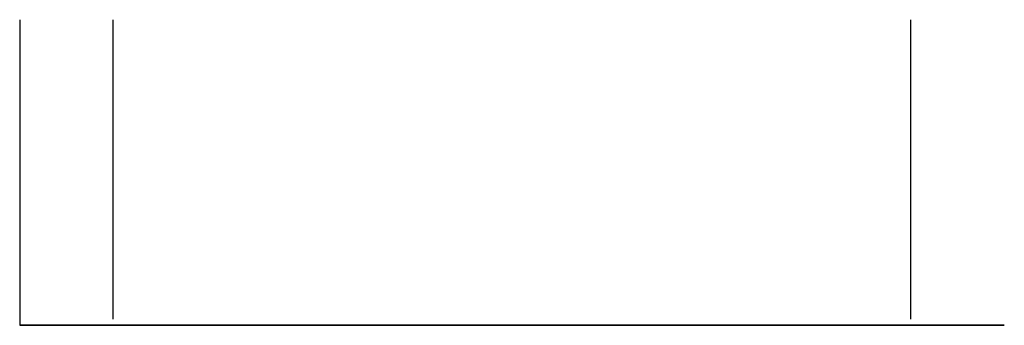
# Model space of a CAD drawing. Header units: millimetres. Extents: x 0 to 790, y 0 to 245.
import ezdxf

# ---------------------------------------------------------------- set-up
doc = ezdxf.new("R2010")
doc.units = ezdxf.units.MM
doc.layers.add('Plant box - Two tier - Ferm Living', color=7, linetype='Continuous', true_color=0x000000)

msp = doc.modelspace()

# ---------------------------------------------------------------- linework, layer by layer
at = {"layer": 'Plant box - Two tier - Ferm Living'}
for p, q in [((0.3485375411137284, 1.148805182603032e-13, 159.4999999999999), (0.3485375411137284, 245, 159.5000000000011)), ((75.00000000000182, 5.000000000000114, 4.999999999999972), (75.00000000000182, 245, 4.999999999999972)), ((715.000000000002, 5.000000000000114, 4.999999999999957), (715.000000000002, 245, 4.999999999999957))]:
    msp.add_line(p, q, dxfattribs=at)
at = {"layer": 'Plant box - Two tier - Ferm Living', "extrusion": (0, 1, 0)}
msp.add_lwpolyline([(-15.00000000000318, 4.999999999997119), (-775.0000000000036, 4.999999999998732, -0.4142135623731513), (-790.0000000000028, 20.0000000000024), (-790.0000000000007, 659.8458128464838, -0.4142135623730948), (-775.0000000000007, 674.8458128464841), (-15.00000000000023, 674.8458128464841, -0.4142135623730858), (-2.025046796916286e-13, 659.8458128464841), (-5.002220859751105e-12, 19.99999999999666, -0.4142135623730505)], format="xyb", close=True, dxfattribs=at)
msp.add_lwpolyline([(-15.00000000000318, 4.999999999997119), (-775.0000000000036, 4.999999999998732, -0.4142135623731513), (-790.0000000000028, 20.0000000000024), (-790.0000000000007, 659.8458128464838, -0.4142135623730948), (-775.0000000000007, 674.8458128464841), (-15.00000000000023, 674.8458128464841, -0.4142135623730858), (-2.025046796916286e-13, 659.8458128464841), (-5.002220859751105e-12, 19.99999999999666, -0.4142135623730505)], format="xyb", close=True, dxfattribs=at)

doc.saveas('drawing.dxf')
